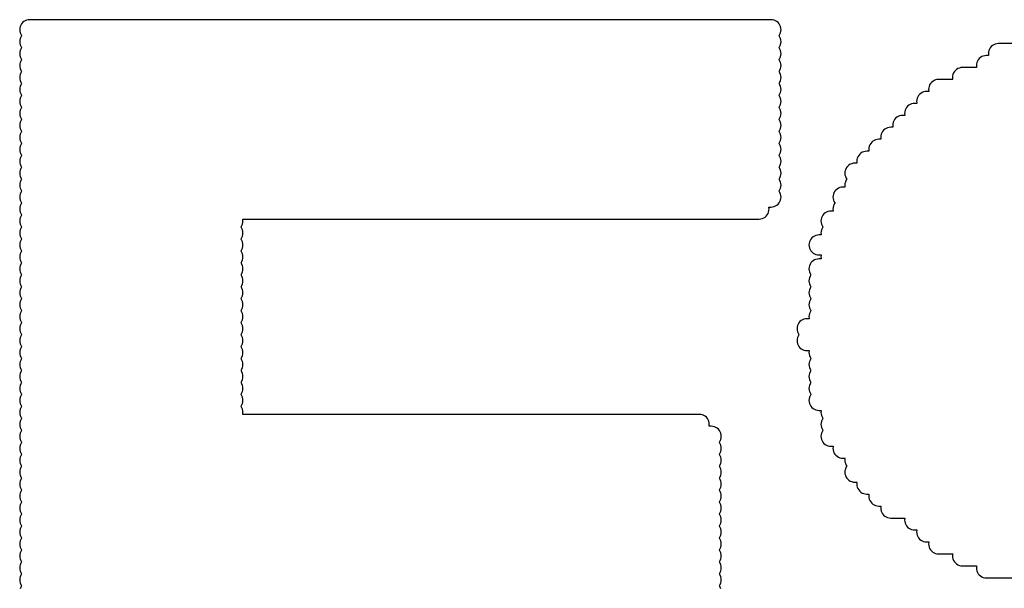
# Model space of a CAD drawing. Extents: x -0.28 to 1.53, y -0.26 to 1.53.
# Tile 37 of 45: x 1.4005 to 1.4499, y 1.3873 to 1.4158. Entities that reach past the tile are written whole.
import ezdxf

# ---------------------------------------------------------------- set-up
doc = ezdxf.new("R2010")
doc.units = 0
doc.header["$MEASUREMENT"] = 0
doc.layers.add('SLK-NS', color=7, linetype='CONTINUOUS')

msp = doc.modelspace()

# ---------------------------------------------------------------- linework, layer by layer
at = {"layer": 'SLK-NS'}
for points in [[(1.435676, 1.387255), (1.435646, 1.387327), (1.435605, 1.387394), (1.4356, 1.3874), (1.435605, 1.387406), (1.435646, 1.387473), (1.435676, 1.387545), (1.435694, 1.387622), (1.4357, 1.3877), (1.435694, 1.387778), (1.435676, 1.387855), (1.435646, 1.387927), (1.435605, 1.387994), (1.4356, 1.388), (1.435605, 1.388006), (1.435646, 1.388073), (1.435676, 1.388145), (1.435694, 1.388222), (1.4357, 1.3883), (1.435694, 1.388378), (1.435676, 1.388455), (1.435646, 1.388527), (1.435605, 1.388594), (1.4356, 1.3886), (1.435605, 1.388606), (1.435646, 1.388673), (1.435676, 1.388745), (1.435694, 1.388822), (1.4357, 1.3889), (1.435694, 1.388978), (1.435676, 1.389055), (1.435646, 1.389127), (1.435605, 1.389194), (1.4356, 1.3892), (1.435605, 1.389206), (1.435646, 1.389273), (1.435676, 1.389345), (1.435694, 1.389422), (1.4357, 1.3895), (1.435694, 1.389578), (1.435676, 1.389655), (1.435646, 1.389727), (1.435605, 1.389794), (1.4356, 1.3898), (1.435605, 1.389806), (1.435646, 1.389873), (1.435676, 1.389945), (1.435694, 1.390022), (1.4357, 1.3901), (1.435694, 1.390178), (1.435676, 1.390255), (1.435646, 1.390327), (1.435605, 1.390394), (1.4356, 1.3904), (1.435605, 1.390406), (1.435646, 1.390473), (1.435676, 1.390545), (1.435694, 1.390622), (1.4357, 1.3907), (1.435694, 1.390778), (1.435676, 1.390855), (1.435646, 1.390927), (1.435605, 1.390994), (1.4356, 1.391), (1.435605, 1.391006), (1.435646, 1.391073), (1.435676, 1.391145), (1.435694, 1.391222), (1.4357, 1.3913), (1.435694, 1.391378), (1.435676, 1.391455), (1.435646, 1.391527), (1.435605, 1.391594), (1.4356, 1.3916), (1.435605, 1.391606), (1.435646, 1.391673), (1.435676, 1.391745), (1.435694, 1.391822), (1.4357, 1.3919), (1.435694, 1.391978), (1.435676, 1.392055), (1.435646, 1.392127), (1.435605, 1.392194), (1.4356, 1.3922), (1.435605, 1.392206), (1.435646, 1.392273), (1.435676, 1.392345), (1.435694, 1.392422), (1.4357, 1.3925), (1.435694, 1.392578), (1.435676, 1.392655), (1.435646, 1.392727), (1.435605, 1.392794), (1.4356, 1.3928), (1.435605, 1.392806), (1.435646, 1.392873), (1.435676, 1.392945), (1.435694, 1.393022), (1.4357, 1.3931), (1.435694, 1.393178), (1.435676, 1.393255), (1.435646, 1.393327), (1.435605, 1.393394), (1.4356, 1.3934), (1.435605, 1.393406), (1.435646, 1.393473), (1.435676, 1.393545), (1.435694, 1.393622), (1.4357, 1.3937), (1.435694, 1.393778), (1.435676, 1.393855), (1.435646, 1.393927), (1.435605, 1.393994), (1.4356, 1.394), (1.435605, 1.394006), (1.435646, 1.394073), (1.435676, 1.394145), (1.435694, 1.394222), (1.4357, 1.3943), (1.435694, 1.394378), (1.435676, 1.394455), (1.435646, 1.394527), (1.435605, 1.394594), (1.4356, 1.3946), (1.435605, 1.394606), (1.435646, 1.394673), (1.435676, 1.394745), (1.435694, 1.394822), (1.4357, 1.3949), (1.435694, 1.394978), (1.435676, 1.395055), (1.435646, 1.395127), (1.435605, 1.395194), (1.435554, 1.395254), (1.435494, 1.395305), (1.435427, 1.395346), (1.435355, 1.395376), (1.435278, 1.395394), (1.4352, 1.3954), (1.435089, 1.3954), (1.435094, 1.395422), (1.4351, 1.3955), (1.435094, 1.395578), (1.435076, 1.395655), (1.435046, 1.395727), (1.435005, 1.395794), (1.434954, 1.395854), (1.434894, 1.395905), (1.434827, 1.395946), (1.434755, 1.395976), (1.434678, 1.395994), (1.4346, 1.396), (1.411689, 1.396), (1.411694, 1.396022), (1.4117, 1.3961), (1.411694, 1.396178), (1.411676, 1.396255), (1.411646, 1.396327), (1.411605, 1.396394), (1.4116, 1.3964), (1.411605, 1.396406), (1.411646, 1.396473), (1.411676, 1.396545), (1.411694, 1.396622), (1.4117, 1.3967), (1.411694, 1.396778), (1.411676, 1.396855), (1.411646, 1.396927), (1.411605, 1.396994), (1.4116, 1.397), (1.411605, 1.397006), (1.411646, 1.397073), (1.411676, 1.397145), (1.411694, 1.397222), (1.4117, 1.3973), (1.411694, 1.397378), (1.411676, 1.397455), (1.411646, 1.397527), (1.411605, 1.397594), (1.4116, 1.3976), (1.411605, 1.397606), (1.411646, 1.397673), (1.411676, 1.397745), (1.411694, 1.397822), (1.4117, 1.3979), (1.411694, 1.397978), (1.411676, 1.398055), (1.411646, 1.398127), (1.411605, 1.398194), (1.4116, 1.3982), (1.411605, 1.398206), (1.411646, 1.398273), (1.411676, 1.398345), (1.411694, 1.398422), (1.4117, 1.3985), (1.411694, 1.398578), (1.411676, 1.398655), (1.411646, 1.398727), (1.411605, 1.398794), (1.4116, 1.3988), (1.411605, 1.398806), (1.411646, 1.398873), (1.411676, 1.398945), (1.411694, 1.399022), (1.4117, 1.3991), (1.411694, 1.399178), (1.411676, 1.399255), (1.411646, 1.399327), (1.411605, 1.399394), (1.4116, 1.3994), (1.411605, 1.399406), (1.411646, 1.399473), (1.411676, 1.399545), (1.411694, 1.399622), (1.4117, 1.3997), (1.411694, 1.399778), (1.411676, 1.399855), (1.411646, 1.399927), (1.411605, 1.399994), (1.4116, 1.4), (1.411605, 1.400006), (1.411646, 1.400073), (1.411676, 1.400145), (1.411694, 1.400222), (1.4117, 1.4003), (1.411694, 1.400378), (1.411676, 1.400455), (1.411646, 1.400527), (1.411605, 1.400594), (1.4116, 1.4006), (1.411605, 1.400606), (1.411646, 1.400673), (1.411676, 1.400745), (1.411694, 1.400822), (1.4117, 1.4009), (1.411694, 1.400978), (1.411676, 1.401055), (1.411646, 1.401127), (1.411605, 1.401194), (1.4116, 1.4012), (1.411605, 1.401206), (1.411646, 1.401273), (1.411676, 1.401345), (1.411694, 1.401422), (1.4117, 1.4015), (1.411694, 1.401578), (1.411676, 1.401655), (1.411646, 1.401727), (1.411605, 1.401794), (1.4116, 1.4018), (1.411605, 1.401806), (1.411646, 1.401873), (1.411676, 1.401945), (1.411694, 1.402022), (1.4117, 1.4021), (1.411694, 1.402178), (1.411676, 1.402255), (1.411646, 1.402327), (1.411605, 1.402394), (1.4116, 1.4024), (1.411605, 1.402406), (1.411646, 1.402473), (1.411676, 1.402545), (1.411694, 1.402622), (1.4117, 1.4027), (1.411694, 1.402778), (1.411676, 1.402855), (1.411646, 1.402927), (1.411605, 1.402994), (1.4116, 1.403), (1.411605, 1.403006), (1.411646, 1.403073), (1.411676, 1.403145), (1.411694, 1.403222), (1.4117, 1.4033), (1.411694, 1.403378), (1.411676, 1.403455), (1.411646, 1.403527), (1.411605, 1.403594), (1.4116, 1.4036), (1.411605, 1.403606), (1.411646, 1.403673), (1.411676, 1.403745), (1.411694, 1.403822), (1.4117, 1.4039), (1.411694, 1.403978), (1.411676, 1.404055), (1.411646, 1.404127), (1.411605, 1.404194), (1.4116, 1.4042), (1.411605, 1.404206), (1.411646, 1.404273), (1.411676, 1.404345), (1.411694, 1.404422), (1.4117, 1.4045), (1.411694, 1.404578), (1.411676, 1.404655), (1.411646, 1.404727), (1.411605, 1.404794), (1.4116, 1.4048), (1.411605, 1.404806), (1.411646, 1.404873), (1.411676, 1.404945), (1.411694, 1.405022), (1.4117, 1.4051), (1.411694, 1.405178), (1.411676, 1.405255), (1.411646, 1.405327), (1.411605, 1.405394), (1.4116, 1.4054), (1.411605, 1.405406), (1.411646, 1.405473), (1.411676, 1.405545), (1.411694, 1.405622), (1.4117, 1.4057), (1.411694, 1.405778), (1.411689, 1.4058), (1.4376, 1.4058), (1.437678, 1.405806), (1.437755, 1.405824), (1.437827, 1.405854), (1.437894, 1.405895), (1.437954, 1.405946), (1.438005, 1.406006), (1.438046, 1.406073), (1.438076, 1.406145), (1.438094, 1.406222), (1.4381, 1.4063), (1.438094, 1.406378), (1.438089, 1.4064), (1.4382, 1.4064), (1.438278, 1.406406), (1.438355, 1.406424), (1.438427, 1.406454), (1.438494, 1.406495), (1.438554, 1.406546), (1.438605, 1.406606), (1.438646, 1.406673), (1.438676, 1.406745), (1.438694, 1.406822), (1.4387, 1.4069), (1.438694, 1.406978), (1.438676, 1.407055), (1.438646, 1.407127), (1.438605, 1.407194), (1.4386, 1.4072), (1.438605, 1.407206), (1.438646, 1.407273), (1.438676, 1.407345), (1.438694, 1.407422), (1.4387, 1.4075), (1.438694, 1.407578), (1.438676, 1.407655), (1.438646, 1.407727), (1.438605, 1.407794), (1.4386, 1.4078), (1.438605, 1.407806), (1.438646, 1.407873), (1.438676, 1.407945), (1.438694, 1.408022), (1.4387, 1.4081), (1.438694, 1.408178), (1.438676, 1.408255), (1.438646, 1.408327), (1.438605, 1.408394), (1.4386, 1.4084), (1.438605, 1.408406), (1.438646, 1.408473), (1.438676, 1.408545), (1.438694, 1.408622), (1.4387, 1.4087), (1.438694, 1.408778), (1.438676, 1.408855), (1.438646, 1.408927), (1.438605, 1.408994), (1.4386, 1.409), (1.438605, 1.409006), (1.438646, 1.409073), (1.438676, 1.409145), (1.438694, 1.409222), (1.4387, 1.4093), (1.438694, 1.409378), (1.438676, 1.409455), (1.438646, 1.409527), (1.438605, 1.409594), (1.4386, 1.4096), (1.438605, 1.409606), (1.438646, 1.409673), (1.438676, 1.409745), (1.438694, 1.409822), (1.4387, 1.4099), (1.438694, 1.409978), (1.438676, 1.410055), (1.438646, 1.410127), (1.438605, 1.410194), (1.4386, 1.4102), (1.438605, 1.410206), (1.438646, 1.410273), (1.438676, 1.410345), (1.438694, 1.410422), (1.4387, 1.4105), (1.438694, 1.410578), (1.438676, 1.410655), (1.438646, 1.410727), (1.438605, 1.410794), (1.4386, 1.4108), (1.438605, 1.410806), (1.438646, 1.410873), (1.438676, 1.410945), (1.438694, 1.411022), (1.4387, 1.4111), (1.438694, 1.411178), (1.438676, 1.411255), (1.438646, 1.411327), (1.438605, 1.411394), (1.4386, 1.4114), (1.438605, 1.411406), (1.438646, 1.411473), (1.438676, 1.411545), (1.438694, 1.411622), (1.4387, 1.4117), (1.438694, 1.411778), (1.438676, 1.411855), (1.438646, 1.411927), (1.438605, 1.411994), (1.4386, 1.412), (1.438605, 1.412006), (1.438646, 1.412073), (1.438676, 1.412145), (1.438694, 1.412222), (1.4387, 1.4123), (1.438694, 1.412378), (1.438676, 1.412455), (1.438646, 1.412527), (1.438605, 1.412594), (1.4386, 1.4126), (1.438605, 1.412606), (1.438646, 1.412673), (1.438676, 1.412745), (1.438694, 1.412822), (1.4387, 1.4129), (1.438694, 1.412978), (1.438676, 1.413055), (1.438646, 1.413127), (1.438605, 1.413194), (1.4386, 1.4132), (1.438605, 1.413206), (1.438646, 1.413273), (1.438676, 1.413345), (1.438694, 1.413422), (1.4387, 1.4135), (1.438694, 1.413578), (1.438676, 1.413655), (1.438646, 1.413727), (1.438605, 1.413794), (1.4386, 1.4138), (1.438605, 1.413806), (1.438646, 1.413873), (1.438676, 1.413945), (1.438694, 1.414022), (1.4387, 1.4141), (1.438694, 1.414178), (1.438676, 1.414255), (1.438646, 1.414327), (1.438605, 1.414394), (1.4386, 1.4144), (1.438605, 1.414406), (1.438646, 1.414473), (1.438676, 1.414545), (1.438694, 1.414622), (1.4387, 1.4147), (1.438694, 1.414778), (1.438676, 1.414855), (1.438646, 1.414927), (1.438605, 1.414994), (1.4386, 1.415), (1.438605, 1.415006), (1.438646, 1.415073), (1.438676, 1.415145), (1.438694, 1.415222), (1.4387, 1.4153), (1.438694, 1.415378), (1.438676, 1.415455), (1.438646, 1.415527), (1.438605, 1.415594), (1.438554, 1.415654), (1.438494, 1.415705), (1.438427, 1.415746), (1.438355, 1.415776), (1.438278, 1.415794), (1.4382, 1.4158), (1.401, 1.4158), (1.400922, 1.415794), (1.400845, 1.415776), (1.400773, 1.415746), (1.400706, 1.415705), (1.400646, 1.415654), (1.400595, 1.415594), (1.400554, 1.415527), (1.400524, 1.415455), (1.400506, 1.415378), (1.4005, 1.4153), (1.400506, 1.415222), (1.400524, 1.415145), (1.400554, 1.415073), (1.400595, 1.415006), (1.4006, 1.415), (1.400595, 1.414994), (1.400554, 1.414927), (1.400524, 1.414855), (1.400506, 1.414778), (1.4005, 1.4147), (1.400506, 1.414622), (1.400524, 1.414545), (1.400554, 1.414473), (1.400595, 1.414406), (1.4006, 1.4144), (1.400595, 1.414394), (1.400554, 1.414327), (1.400524, 1.414255), (1.400506, 1.414178), (1.4005, 1.4141), (1.400506, 1.414022), (1.400524, 1.413945), (1.400554, 1.413873), (1.400595, 1.413806), (1.4006, 1.4138), (1.400595, 1.413794), (1.400554, 1.413727), (1.400524, 1.413655), (1.400506, 1.413578), (1.4005, 1.4135), (1.400506, 1.413422), (1.400524, 1.413345), (1.400554, 1.413273), (1.400595, 1.413206), (1.4006, 1.4132), (1.400595, 1.413194), (1.400554, 1.413127), (1.400524, 1.413055), (1.400506, 1.412978), (1.4005, 1.4129), (1.400506, 1.412822), (1.400524, 1.412745), (1.400554, 1.412673), (1.400595, 1.412606), (1.4006, 1.4126), (1.400595, 1.412594), (1.400554, 1.412527), (1.400524, 1.412455), (1.400506, 1.412378), (1.4005, 1.4123), (1.400506, 1.412222), (1.400524, 1.412145), (1.400554, 1.412073), (1.400595, 1.412006), (1.4006, 1.412), (1.400595, 1.411994), (1.400554, 1.411927), (1.400524, 1.411855), (1.400506, 1.411778), (1.4005, 1.4117), (1.400506, 1.411622), (1.400524, 1.411545), (1.400554, 1.411473), (1.400595, 1.411406), (1.4006, 1.4114), (1.400595, 1.411394), (1.400554, 1.411327), (1.400524, 1.411255), (1.400506, 1.411178), (1.4005, 1.4111), (1.400506, 1.411022), (1.400524, 1.410945), (1.400554, 1.410873), (1.400595, 1.410806), (1.4006, 1.4108), (1.400595, 1.410794), (1.400554, 1.410727), (1.400524, 1.410655), (1.400506, 1.410578), (1.4005, 1.4105), (1.400506, 1.410422), (1.400524, 1.410345), (1.400554, 1.410273), (1.400595, 1.410206), (1.4006, 1.4102), (1.400595, 1.410194), (1.400554, 1.410127), (1.400524, 1.410055), (1.400506, 1.409978), (1.4005, 1.4099), (1.400506, 1.409822), (1.400524, 1.409745), (1.400554, 1.409673), (1.400595, 1.409606), (1.4006, 1.4096), (1.400595, 1.409594), (1.400554, 1.409527), (1.400524, 1.409455), (1.400506, 1.409378), (1.4005, 1.4093), (1.400506, 1.409222), (1.400524, 1.409145), (1.400554, 1.409073), (1.400595, 1.409006), (1.4006, 1.409), (1.400595, 1.408994), (1.400554, 1.408927), (1.400524, 1.408855), (1.400506, 1.408778), (1.4005, 1.4087), (1.400506, 1.408622), (1.400524, 1.408545), (1.400554, 1.408473), (1.400595, 1.408406), (1.4006, 1.4084), (1.400595, 1.408394), (1.400554, 1.408327), (1.400524, 1.408255), (1.400506, 1.408178), (1.4005, 1.4081), (1.400506, 1.408022), (1.400524, 1.407945), (1.400554, 1.407873), (1.400595, 1.407806), (1.4006, 1.4078), (1.400595, 1.407794), (1.400554, 1.407727), (1.400524, 1.407655), (1.400506, 1.407578), (1.4005, 1.4075), (1.400506, 1.407422), (1.400524, 1.407345), (1.400554, 1.407273), (1.400595, 1.407206), (1.4006, 1.4072), (1.400595, 1.407194), (1.400554, 1.407127), (1.400524, 1.407055), (1.400506, 1.406978), (1.4005, 1.4069), (1.400506, 1.406822), (1.400524, 1.406745), (1.400554, 1.406673), (1.400595, 1.406606), (1.4006, 1.4066), (1.400595, 1.406594), (1.400554, 1.406527), (1.400524, 1.406455), (1.400506, 1.406378), (1.4005, 1.4063), (1.400506, 1.406222), (1.400524, 1.406145), (1.400554, 1.406073), (1.400595, 1.406006), (1.4006, 1.406), (1.400595, 1.405994), (1.400554, 1.405927), (1.400524, 1.405855), (1.400506, 1.405778), (1.4005, 1.4057), (1.400506, 1.405622), (1.400524, 1.405545), (1.400554, 1.405473), (1.400595, 1.405406), (1.4006, 1.4054), (1.400595, 1.405394), (1.400554, 1.405327), (1.400524, 1.405255), (1.400506, 1.405178), (1.4005, 1.4051), (1.400506, 1.405022), (1.400524, 1.404945), (1.400554, 1.404873), (1.400595, 1.404806), (1.4006, 1.4048), (1.400595, 1.404794), (1.400554, 1.404727), (1.400524, 1.404655), (1.400506, 1.404578), (1.4005, 1.4045), (1.400506, 1.404422), (1.400524, 1.404345), (1.400554, 1.404273), (1.400595, 1.404206), (1.4006, 1.4042), (1.400595, 1.404194), (1.400554, 1.404127), (1.400524, 1.404055), (1.400506, 1.403978), (1.4005, 1.4039), (1.400506, 1.403822), (1.400524, 1.403745), (1.400554, 1.403673), (1.400595, 1.403606), (1.4006, 1.4036), (1.400595, 1.403594), (1.400554, 1.403527), (1.400524, 1.403455), (1.400506, 1.403378), (1.4005, 1.4033), (1.400506, 1.403222), (1.400524, 1.403145), (1.400554, 1.403073), (1.400595, 1.403006), (1.4006, 1.403), (1.400595, 1.402994), (1.400554, 1.402927), (1.400524, 1.402855), (1.400506, 1.402778), (1.4005, 1.4027), (1.400506, 1.402622), (1.400524, 1.402545), (1.400554, 1.402473), (1.400595, 1.402406), (1.4006, 1.4024), (1.400595, 1.402394), (1.400554, 1.402327), (1.400524, 1.402255), (1.400506, 1.402178), (1.4005, 1.4021), (1.400506, 1.402022), (1.400524, 1.401945), (1.400554, 1.401873), (1.400595, 1.401806), (1.4006, 1.4018), (1.400595, 1.401794), (1.400554, 1.401727), (1.400524, 1.401655), (1.400506, 1.401578), (1.4005, 1.4015), (1.400506, 1.401422), (1.400524, 1.401345), (1.400554, 1.401273), (1.400595, 1.401206), (1.4006, 1.4012), (1.400595, 1.401194), (1.400554, 1.401127), (1.400524, 1.401055), (1.400506, 1.400978), (1.4005, 1.4009), (1.400506, 1.400822), (1.400524, 1.400745), (1.400554, 1.400673), (1.400595, 1.400606), (1.4006, 1.4006), (1.400595, 1.400594), (1.400554, 1.400527), (1.400524, 1.400455), (1.400506, 1.400378), (1.4005, 1.4003), (1.400506, 1.400222), (1.400524, 1.400145), (1.400554, 1.400073), (1.400595, 1.400006), (1.4006, 1.4), (1.400595, 1.399994), (1.400554, 1.399927), (1.400524, 1.399855), (1.400506, 1.399778), (1.4005, 1.3997), (1.400506, 1.399622), (1.400524, 1.399545), (1.400554, 1.399473), (1.400595, 1.399406), (1.4006, 1.3994), (1.400595, 1.399394), (1.400554, 1.399327), (1.400524, 1.399255), (1.400506, 1.399178), (1.4005, 1.3991), (1.400506, 1.399022), (1.400524, 1.398945), (1.400554, 1.398873), (1.400595, 1.398806), (1.4006, 1.3988), (1.400595, 1.398794), (1.400554, 1.398727), (1.400524, 1.398655), (1.400506, 1.398578), (1.4005, 1.3985), (1.400506, 1.398422), (1.400524, 1.398345), (1.400554, 1.398273), (1.400595, 1.398206), (1.4006, 1.3982), (1.400595, 1.398194), (1.400554, 1.398127), (1.400524, 1.398055), (1.400506, 1.397978), (1.4005, 1.3979), (1.400506, 1.397822), (1.400524, 1.397745), (1.400554, 1.397673), (1.400595, 1.397606), (1.4006, 1.3976), (1.400595, 1.397594), (1.400554, 1.397527), (1.400524, 1.397455), (1.400506, 1.397378), (1.4005, 1.3973), (1.400506, 1.397222), (1.400524, 1.397145), (1.400554, 1.397073), (1.400595, 1.397006), (1.4006, 1.397), (1.400595, 1.396994), (1.400554, 1.396927), (1.400524, 1.396855), (1.400506, 1.396778), (1.4005, 1.3967), (1.400506, 1.396622), (1.400524, 1.396545), (1.400554, 1.396473), (1.400595, 1.396406), (1.4006, 1.3964), (1.400595, 1.396394), (1.400554, 1.396327), (1.400524, 1.396255), (1.400506, 1.396178), (1.4005, 1.3961), (1.400506, 1.396022), (1.400524, 1.395945), (1.400554, 1.395873), (1.400595, 1.395806), (1.4006, 1.3958), (1.400595, 1.395794), (1.400554, 1.395727), (1.400524, 1.395655), (1.400506, 1.395578), (1.4005, 1.3955), (1.400506, 1.395422), (1.400524, 1.395345), (1.400554, 1.395273), (1.400595, 1.395206), (1.4006, 1.3952), (1.400595, 1.395194), (1.400554, 1.395127), (1.400524, 1.395055), (1.400506, 1.394978), (1.4005, 1.3949), (1.400506, 1.394822), (1.400524, 1.394745), (1.400554, 1.394673), (1.400595, 1.394606), (1.4006, 1.3946), (1.400595, 1.394594), (1.400554, 1.394527), (1.400524, 1.394455), (1.400506, 1.394378), (1.4005, 1.3943), (1.400506, 1.394222), (1.400524, 1.394145), (1.400554, 1.394073), (1.400595, 1.394006), (1.4006, 1.394), (1.400595, 1.393994), (1.400554, 1.393927), (1.400524, 1.393855), (1.400506, 1.393778), (1.4005, 1.3937), (1.400506, 1.393622), (1.400524, 1.393545), (1.400554, 1.393473), (1.400595, 1.393406), (1.4006, 1.3934), (1.400595, 1.393394), (1.400554, 1.393327), (1.400524, 1.393255), (1.400506, 1.393178), (1.4005, 1.3931), (1.400506, 1.393022), (1.400524, 1.392945), (1.400554, 1.392873), (1.400595, 1.392806), (1.4006, 1.3928), (1.400595, 1.392794), (1.400554, 1.392727), (1.400524, 1.392655), (1.400506, 1.392578), (1.4005, 1.3925), (1.400506, 1.392422), (1.400524, 1.392345), (1.400554, 1.392273), (1.400595, 1.392206), (1.4006, 1.3922), (1.400595, 1.392194), (1.400554, 1.392127), (1.400524, 1.392055), (1.400506, 1.391978), (1.4005, 1.3919), (1.400506, 1.391822), (1.400524, 1.391745), (1.400554, 1.391673), (1.400595, 1.391606), (1.4006, 1.3916), (1.400595, 1.391594), (1.400554, 1.391527), (1.400524, 1.391455), (1.400506, 1.391378), (1.4005, 1.3913), (1.400506, 1.391222), (1.400524, 1.391145), (1.400554, 1.391073), (1.400595, 1.391006), (1.4006, 1.391), (1.400595, 1.390994), (1.400554, 1.390927), (1.400524, 1.390855), (1.400506, 1.390778), (1.4005, 1.3907), (1.400506, 1.390622), (1.400524, 1.390545), (1.400554, 1.390473), (1.400595, 1.390406), (1.4006, 1.3904), (1.400595, 1.390394), (1.400554, 1.390327), (1.400524, 1.390255), (1.400506, 1.390178), (1.4005, 1.3901), (1.400506, 1.390022), (1.400524, 1.389945), (1.400554, 1.389873), (1.400595, 1.389806), (1.4006, 1.3898), (1.400595, 1.389794), (1.400554, 1.389727), (1.400524, 1.389655), (1.400506, 1.389578), (1.4005, 1.3895), (1.400506, 1.389422), (1.400524, 1.389345), (1.400554, 1.389273), (1.400595, 1.389206), (1.4006, 1.3892), (1.400595, 1.389194), (1.400554, 1.389127), (1.400524, 1.389055), (1.400506, 1.388978), (1.4005, 1.3889), (1.400506, 1.388822), (1.400524, 1.388745), (1.400554, 1.388673), (1.400595, 1.388606), (1.4006, 1.3886), (1.400595, 1.388594), (1.400554, 1.388527), (1.400524, 1.388455), (1.400506, 1.388378), (1.4005, 1.3883), (1.400506, 1.388222), (1.400524, 1.388145), (1.400554, 1.388073), (1.400595, 1.388006), (1.4006, 1.388), (1.400595, 1.387994), (1.400554, 1.387927), (1.400524, 1.387855), (1.400506, 1.387778), (1.4005, 1.3877), (1.400506, 1.387622), (1.400524, 1.387545), (1.400554, 1.387473), (1.400595, 1.387406), (1.4006, 1.3874), (1.400595, 1.387394), (1.400554, 1.387327), (1.400524, 1.387255)], [(1.450911, 1.4146), (1.4496, 1.4146), (1.449522, 1.414594), (1.449445, 1.414576), (1.449373, 1.414546), (1.449306, 1.414505), (1.449246, 1.414454), (1.449195, 1.414394), (1.449154, 1.414327), (1.449124, 1.414255), (1.449106, 1.414178), (1.4491, 1.4141), (1.449106, 1.414022), (1.449111, 1.414), (1.449, 1.414), (1.448922, 1.413994), (1.448845, 1.413976), (1.448773, 1.413946), (1.448706, 1.413905), (1.448646, 1.413854), (1.448595, 1.413794), (1.448554, 1.413727), (1.448524, 1.413655), (1.448506, 1.413578), (1.4485, 1.4135), (1.448506, 1.413422), (1.448511, 1.4134), (1.4478, 1.4134), (1.447722, 1.413394), (1.447645, 1.413376), (1.447573, 1.413346), (1.447506, 1.413305), (1.447446, 1.413254), (1.447395, 1.413194), (1.447354, 1.413127), (1.447324, 1.413055), (1.447306, 1.412978), (1.4473, 1.4129), (1.447306, 1.412822), (1.447311, 1.4128), (1.4466, 1.4128), (1.446522, 1.412794), (1.446445, 1.412776), (1.446373, 1.412746), (1.446306, 1.412705), (1.446246, 1.412654), (1.446195, 1.412594), (1.446154, 1.412527), (1.446124, 1.412455), (1.446106, 1.412378), (1.4461, 1.4123), (1.446106, 1.412222), (1.446111, 1.4122), (1.446, 1.4122), (1.445922, 1.412194), (1.445845, 1.412176), (1.445773, 1.412146), (1.445706, 1.412105), (1.445646, 1.412054), (1.445595, 1.411994), (1.445554, 1.411927), (1.445524, 1.411855), (1.445506, 1.411778), (1.4455, 1.4117), (1.445506, 1.411622), (1.445511, 1.4116), (1.4454, 1.4116), (1.445322, 1.411594), (1.445245, 1.411576), (1.445173, 1.411546), (1.445106, 1.411505), (1.445046, 1.411454), (1.444995, 1.411394), (1.444954, 1.411327), (1.444924, 1.411255), (1.444906, 1.411178), (1.4449, 1.4111), (1.444906, 1.411022), (1.444911, 1.411), (1.4448, 1.411), (1.444722, 1.410994), (1.444645, 1.410976), (1.444573, 1.410946), (1.444506, 1.410905), (1.444446, 1.410854), (1.444395, 1.410794), (1.444354, 1.410727), (1.444324, 1.410655), (1.444306, 1.410578), (1.4443, 1.4105), (1.444306, 1.410422), (1.444311, 1.4104), (1.4442, 1.4104), (1.444122, 1.410394), (1.444045, 1.410376), (1.443973, 1.410346), (1.443906, 1.410305), (1.443846, 1.410254), (1.443795, 1.410194), (1.443754, 1.410127), (1.443724, 1.410055), (1.443706, 1.409978), (1.4437, 1.4099), (1.443706, 1.409822), (1.443711, 1.4098), (1.4436, 1.4098), (1.443522, 1.409794), (1.443445, 1.409776), (1.443373, 1.409746), (1.443306, 1.409705), (1.443246, 1.409654), (1.443195, 1.409594), (1.443154, 1.409527), (1.443124, 1.409455), (1.443106, 1.409378), (1.4431, 1.4093), (1.443106, 1.409222), (1.443111, 1.4092), (1.443, 1.4092), (1.442922, 1.409194), (1.442845, 1.409176), (1.442773, 1.409146), (1.442706, 1.409105), (1.442646, 1.409054), (1.442595, 1.408994), (1.442554, 1.408927), (1.442524, 1.408855), (1.442506, 1.408778), (1.4425, 1.4087), (1.442506, 1.408622), (1.442511, 1.4086), (1.4424, 1.4086), (1.442322, 1.408594), (1.442245, 1.408576), (1.442173, 1.408546), (1.442106, 1.408505), (1.442046, 1.408454), (1.441995, 1.408394), (1.441954, 1.408327), (1.441924, 1.408255), (1.441906, 1.408178), (1.4419, 1.4081), (1.441906, 1.408022), (1.441924, 1.407945), (1.441954, 1.407873), (1.441995, 1.407806), (1.442, 1.4078), (1.441995, 1.407794), (1.441954, 1.407727), (1.441924, 1.407655), (1.441906, 1.407578), (1.4419, 1.4075), (1.441906, 1.407422), (1.441911, 1.4074), (1.4418, 1.4074), (1.441722, 1.407394), (1.441645, 1.407376), (1.441573, 1.407346), (1.441506, 1.407305), (1.441446, 1.407254), (1.441395, 1.407194), (1.441354, 1.407127), (1.441324, 1.407055), (1.441306, 1.406978), (1.4413, 1.4069), (1.441306, 1.406822), (1.441324, 1.406745), (1.441354, 1.406673), (1.441395, 1.406606), (1.4414, 1.4066), (1.441395, 1.406594), (1.441354, 1.406527), (1.441324, 1.406455), (1.441306, 1.406378), (1.4413, 1.4063), (1.441306, 1.406222), (1.441311, 1.4062), (1.4412, 1.4062), (1.441122, 1.406194), (1.441045, 1.406176), (1.440973, 1.406146), (1.440906, 1.406105), (1.440846, 1.406054), (1.440795, 1.405994), (1.440754, 1.405927), (1.440724, 1.405855), (1.440706, 1.405778), (1.4407, 1.4057), (1.440706, 1.405622), (1.440724, 1.405545), (1.440754, 1.405473), (1.440795, 1.405406), (1.4408, 1.4054), (1.440795, 1.405394), (1.440754, 1.405327), (1.440724, 1.405255), (1.440706, 1.405178), (1.4407, 1.4051), (1.440706, 1.405022), (1.440711, 1.405), (1.4406, 1.405), (1.440522, 1.404994), (1.440445, 1.404976), (1.440373, 1.404946), (1.440306, 1.404905), (1.440246, 1.404854), (1.440195, 1.404794), (1.440154, 1.404727), (1.440124, 1.404655), (1.440106, 1.404578), (1.4401, 1.4045), (1.440106, 1.404422), (1.440124, 1.404345), (1.440154, 1.404273), (1.440195, 1.404206), (1.440246, 1.404146), (1.440306, 1.404095), (1.440373, 1.404054), (1.440445, 1.404024), (1.440522, 1.404006), (1.4406, 1.404), (1.440711, 1.404), (1.440706, 1.403978), (1.4407, 1.4039), (1.440706, 1.403822), (1.440711, 1.4038), (1.4406, 1.4038), (1.440522, 1.403794), (1.440445, 1.403776), (1.440373, 1.403746), (1.440306, 1.403705), (1.440246, 1.403654), (1.440195, 1.403594), (1.440154, 1.403527), (1.440124, 1.403455), (1.440106, 1.403378), (1.4401, 1.4033), (1.440106, 1.403222), (1.440124, 1.403145), (1.440154, 1.403073), (1.440195, 1.403006), (1.4402, 1.403), (1.440195, 1.402994), (1.440154, 1.402927), (1.440124, 1.402855), (1.440106, 1.402778), (1.4401, 1.4027), (1.440106, 1.402622), (1.440124, 1.402545), (1.440154, 1.402473), (1.440195, 1.402406), (1.4402, 1.4024), (1.440195, 1.402394), (1.440154, 1.402327), (1.440124, 1.402255), (1.440106, 1.402178), (1.4401, 1.4021), (1.440106, 1.402022), (1.440124, 1.401945), (1.440154, 1.401873), (1.440195, 1.401806), (1.4402, 1.4018), (1.440195, 1.401794), (1.440154, 1.401727), (1.440124, 1.401655), (1.440106, 1.401578), (1.4401, 1.4015), (1.440106, 1.401422), (1.440124, 1.401345), (1.440154, 1.401273), (1.440195, 1.401206), (1.4402, 1.4012), (1.440195, 1.401194), (1.440154, 1.401127), (1.440124, 1.401055), (1.440106, 1.400978), (1.4401, 1.4009), (1.440106, 1.400822), (1.440111, 1.4008), (1.44, 1.4008), (1.439922, 1.400794), (1.439845, 1.400776), (1.439773, 1.400746), (1.439706, 1.400705), (1.439646, 1.400654), (1.439595, 1.400594), (1.439554, 1.400527), (1.439524, 1.400455), (1.439506, 1.400378), (1.4395, 1.4003), (1.439506, 1.400222), (1.439524, 1.400145), (1.439554, 1.400073), (1.439595, 1.400006), (1.4396, 1.4), (1.439595, 1.399994), (1.439554, 1.399927), (1.439524, 1.399855), (1.439506, 1.399778), (1.4395, 1.3997), (1.439506, 1.399622), (1.439524, 1.399545), (1.439554, 1.399473), (1.439595, 1.399406), (1.439646, 1.399346), (1.439706, 1.399295), (1.439773, 1.399254), (1.439845, 1.399224), (1.439922, 1.399206), (1.44, 1.3992), (1.440111, 1.3992), (1.440106, 1.399178), (1.4401, 1.3991), (1.440106, 1.399022), (1.440124, 1.398945), (1.440154, 1.398873), (1.440195, 1.398806), (1.4402, 1.3988), (1.440195, 1.398794), (1.440154, 1.398727), (1.440124, 1.398655), (1.440106, 1.398578), (1.4401, 1.3985), (1.440106, 1.398422), (1.440124, 1.398345), (1.440154, 1.398273), (1.440195, 1.398206), (1.4402, 1.3982), (1.440195, 1.398194), (1.440154, 1.398127), (1.440124, 1.398055), (1.440106, 1.397978), (1.4401, 1.3979), (1.440106, 1.397822), (1.440124, 1.397745), (1.440154, 1.397673), (1.440195, 1.397606), (1.4402, 1.3976), (1.440195, 1.397594), (1.440154, 1.397527), (1.440124, 1.397455), (1.440106, 1.397378), (1.4401, 1.3973), (1.440106, 1.397222), (1.440124, 1.397145), (1.440154, 1.397073), (1.440195, 1.397006), (1.4402, 1.397), (1.440195, 1.396994), (1.440154, 1.396927), (1.440124, 1.396855), (1.440106, 1.396778), (1.4401, 1.3967), (1.440106, 1.396622), (1.440124, 1.396545), (1.440154, 1.396473), (1.440195, 1.396406), (1.440246, 1.396346), (1.440306, 1.396295), (1.440373, 1.396254), (1.440445, 1.396224), (1.440522, 1.396206), (1.4406, 1.3962), (1.440711, 1.3962), (1.440706, 1.396178), (1.4407, 1.3961), (1.440706, 1.396022), (1.440724, 1.395945), (1.440754, 1.395873), (1.440795, 1.395806), (1.4408, 1.3958), (1.440795, 1.395794), (1.440754, 1.395727), (1.440724, 1.395655), (1.440706, 1.395578), (1.4407, 1.3955), (1.440706, 1.395422), (1.440724, 1.395345), (1.440754, 1.395273), (1.440795, 1.395206), (1.4408, 1.3952), (1.440795, 1.395194), (1.440754, 1.395127), (1.440724, 1.395055), (1.440706, 1.394978), (1.4407, 1.3949), (1.440706, 1.394822), (1.440724, 1.394745), (1.440754, 1.394673), (1.440795, 1.394606), (1.440846, 1.394546), (1.440906, 1.394495), (1.440973, 1.394454), (1.441045, 1.394424), (1.441122, 1.394406), (1.4412, 1.3944), (1.441311, 1.3944), (1.441306, 1.394378), (1.4413, 1.3943), (1.441306, 1.394222), (1.441324, 1.394145), (1.441354, 1.394073), (1.441395, 1.394006), (1.441446, 1.393946), (1.441506, 1.393895), (1.441573, 1.393854), (1.441645, 1.393824), (1.441722, 1.393806), (1.4418, 1.3938), (1.441911, 1.3938), (1.441906, 1.393778), (1.4419, 1.3937), (1.441906, 1.393622), (1.441924, 1.393545), (1.441954, 1.393473), (1.441995, 1.393406), (1.442, 1.3934), (1.441995, 1.393394), (1.441954, 1.393327), (1.441924, 1.393255), (1.441906, 1.393178), (1.4419, 1.3931), (1.441906, 1.393022), (1.441924, 1.392945), (1.441954, 1.392873), (1.441995, 1.392806), (1.442046, 1.392746), (1.442106, 1.392695), (1.442173, 1.392654), (1.442245, 1.392624), (1.442322, 1.392606), (1.4424, 1.3926), (1.442511, 1.3926), (1.442506, 1.392578), (1.4425, 1.3925), (1.442506, 1.392422), (1.442524, 1.392345), (1.442554, 1.392273), (1.442595, 1.392206), (1.442646, 1.392146), (1.442706, 1.392095), (1.442773, 1.392054), (1.442845, 1.392024), (1.442922, 1.392006), (1.443, 1.392), (1.443111, 1.392), (1.443106, 1.391978), (1.4431, 1.3919), (1.443106, 1.391822), (1.443124, 1.391745), (1.443154, 1.391673), (1.443195, 1.391606), (1.443246, 1.391546), (1.443306, 1.391495), (1.443373, 1.391454), (1.443445, 1.391424), (1.443522, 1.391406), (1.4436, 1.3914), (1.443711, 1.3914), (1.443706, 1.391378), (1.4437, 1.3913), (1.443706, 1.391222), (1.443724, 1.391145), (1.443754, 1.391073), (1.443795, 1.391006), (1.443846, 1.390946), (1.443906, 1.390895), (1.443973, 1.390854), (1.444045, 1.390824), (1.444122, 1.390806), (1.4442, 1.3908), (1.444911, 1.3908), (1.444906, 1.390778), (1.4449, 1.3907), (1.444906, 1.390622), (1.444924, 1.390545), (1.444954, 1.390473), (1.444995, 1.390406), (1.445046, 1.390346), (1.445106, 1.390295), (1.445173, 1.390254), (1.445245, 1.390224), (1.445322, 1.390206), (1.4454, 1.3902), (1.445511, 1.3902), (1.445506, 1.390178), (1.4455, 1.3901), (1.445506, 1.390022), (1.445524, 1.389945), (1.445554, 1.389873), (1.445595, 1.389806), (1.445646, 1.389746), (1.445706, 1.389695), (1.445773, 1.389654), (1.445845, 1.389624), (1.445922, 1.389606), (1.446, 1.3896), (1.446111, 1.3896), (1.446106, 1.389578), (1.4461, 1.3895), (1.446106, 1.389422), (1.446124, 1.389345), (1.446154, 1.389273), (1.446195, 1.389206), (1.446246, 1.389146), (1.446306, 1.389095), (1.446373, 1.389054), (1.446445, 1.389024), (1.446522, 1.389006), (1.4466, 1.389), (1.447311, 1.389), (1.447306, 1.388978), (1.4473, 1.3889), (1.447306, 1.388822), (1.447324, 1.388745), (1.447354, 1.388673), (1.447395, 1.388606), (1.447446, 1.388546), (1.447506, 1.388495), (1.447573, 1.388454), (1.447645, 1.388424), (1.447722, 1.388406), (1.4478, 1.3884), (1.448511, 1.3884), (1.448506, 1.388378), (1.4485, 1.3883), (1.448506, 1.388222), (1.448524, 1.388145), (1.448554, 1.388073), (1.448595, 1.388006), (1.448646, 1.387946), (1.448706, 1.387895), (1.448773, 1.387854), (1.448845, 1.387824), (1.448922, 1.387806), (1.449, 1.3878), (1.450311, 1.3878)]]:
    msp.add_lwpolyline(points, dxfattribs=at)

doc.saveas('drawing.dxf')
